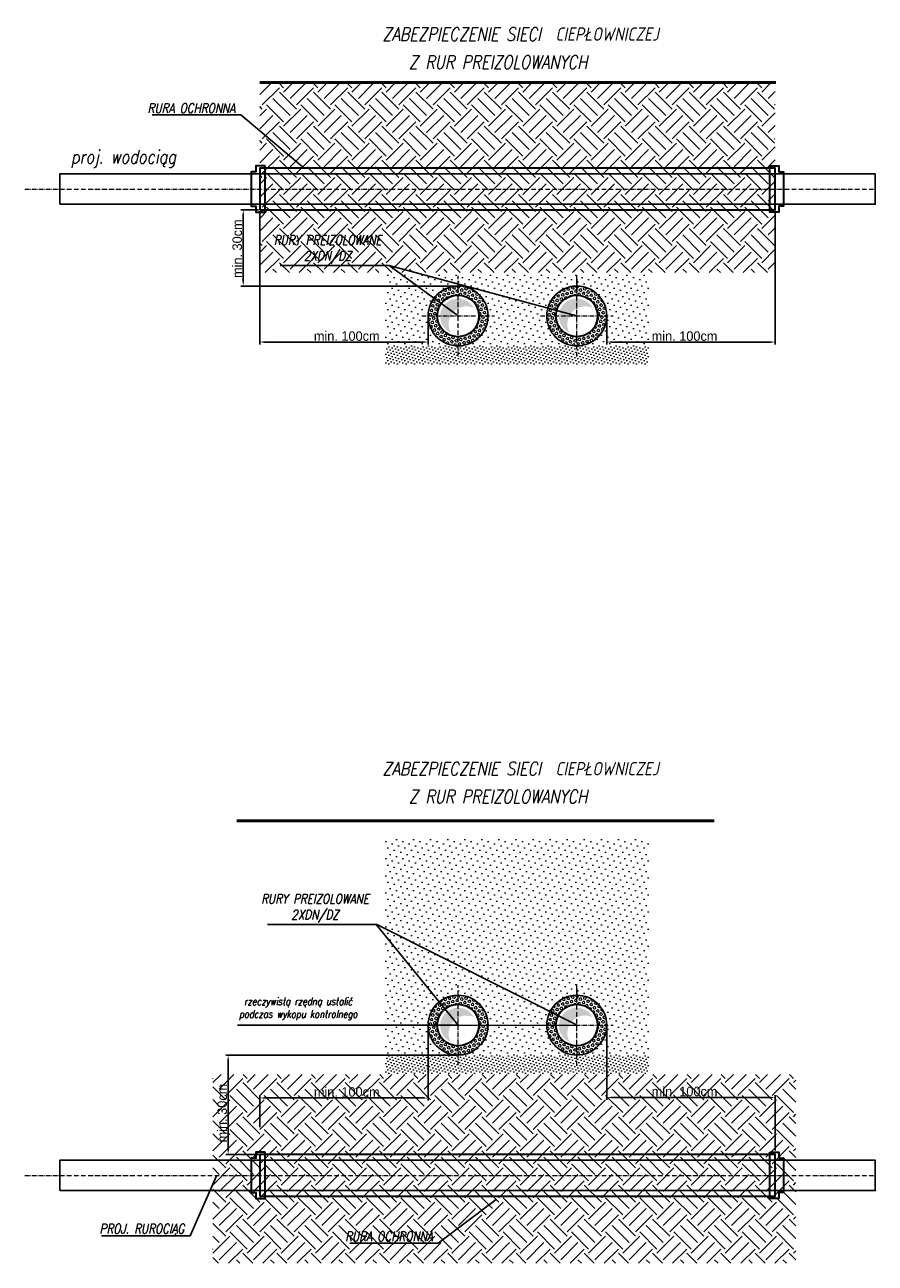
# Model space of a CAD drawing. Header units: metres. Extents: x -447 to 801, y -654 to 7.
# Tile 1 of 2: x -447 to 0, y -645 to 7. Entities that reach past the tile are written whole.
import ezdxf
from ezdxf import colors
from ezdxf.entities.mleader import LeaderData, LeaderLine
from ezdxf.lldxf.tags import DXFTag
from ezdxf.math import Vec2, Vec3

# ---------------------------------------------------------------- set-up
doc = ezdxf.new("R2010")
doc.units = ezdxf.units.M
doc.linetypes.add('ACAD_ISO02W100', pattern=[15, 12, -3])
doc.linetypes.add('ACAD_ISO10W100', pattern=[18.5, 12, -3, 0.5, -3])
for name, color, linetype, lineweight in [('_TB_opis', 7, 'Continuous', 25), ('_TB_ramka', 7, 'Continuous', 20), ('_TB_rura przewiertowa', 211, 'Continuous', 18), ('_TB_WOD_PROP', 152, 'ACAD_ISO02W100', 60), ('Opis', 254, 'Continuous', 13), ('OŚ', 40, 'ACAD_ISO10W100', 9), ('Rura proj', 212, 'Continuous', 70), ('Sciany', 3, 'Continuous', 25), ('TB_kreskowanie', 253, 'Continuous', 15)]:
    doc.layers.add(name, color=color, linetype=linetype, lineweight=lineweight)
doc.layers.add('IS_Teren_proj', color=222, linetype='SOLID')
doc.styles.add('K1_ACAD', font='romans.shx', dxfattribs={"width": 0.8, "oblique": 12, "height": 4})
tags = doc.linetypes.add('SOLID', pattern=[10, 10, 0]).pattern_tags.tags
tags[6:7] = [DXFTag(74, 4), DXFTag(75, 0), DXFTag(340, '0'), DXFTag(46, 0.0), DXFTag(50, 0.0), DXFTag(44, 0.0), DXFTag(45, 0.0)]
tags[4:5] = [DXFTag(74, 4), DXFTag(75, 0), DXFTag(340, '0'), DXFTag(46, 0.0), DXFTag(50, 0.0), DXFTag(44, 0.0), DXFTag(45, 0.0)]
doc.dimstyles.new('ISO-25', dxfattribs={"dimtxt": 2.5, "dimasz": 2.5, "dimexe": 1.25, "dimexo": 0.625, "dimtad": 1, "dimtxsty": 'Standard', "dimcen": 2.5, "dimadec": 0, "dimazin": 0, "dimtfac": 1, "dimtmove": 0, "dimatfit": 3, "dimfxl": 1, "dimarcsym": 0})

# ---------------------------------------------------------------- blocks, each defined once
blk = doc.blocks.new('*D0')
at = {"layer": '_TB_ramka', "color": 0, "lineweight": -2, "transparency": 16777216}
for p, q in [((-140.8623831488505, -520.4108278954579), (-140.8623831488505, -559.1029000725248)), ((-138.3623831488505, -557.8529000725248), (-54.77149014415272, -557.8529000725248)), ((-52.27149014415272, -585.7553536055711), (-52.27149014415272, -556.6029000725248))]:
    blk.add_line(p, q, dxfattribs=at)
at = {"layer": '_TB_ramka', "color": 0, "transparency": 16777216}
for points in [[(-138.3623831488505, -557.4362334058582), (-138.3623831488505, -558.2695667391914), (-140.8623831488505, -557.8529000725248)], [(-54.77149014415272, -557.4362334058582), (-54.77149014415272, -558.2695667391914), (-52.27149014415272, -557.8529000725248)]]:
    blk.add_solid(points, dxfattribs=at)
at = {"layer": 'Defpoints', "color": 0, "transparency": 16777216}
for p in [(-140.8623831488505, -519.7858278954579), (-52.27149014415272, -557.8529000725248), (-52.27149014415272, -586.3803536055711)]:
    blk.add_point(p, dxfattribs=at)
at = {"layer": '_TB_ramka', "color": 0, "transparency": 16777216, "insert": (-99.93534267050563, -554.7279000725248), "char_height": 5, "attachment_point": 5}
blk.add_mtext('min. 100cm', dxfattribs=at)
blk = doc.blocks.new('*D1')
at = {"layer": '_TB_ramka', "color": 0, "lineweight": -2, "transparency": 16777216}
for p, q in [((-234.7769417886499, -520.5287374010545), (-234.7769417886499, -559.3624045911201)), ((-323.3682761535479, -573.3882296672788), (-323.3682761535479, -556.8624045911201)), ((-320.8682761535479, -558.1124045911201), (-237.2769417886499, -558.1124045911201))]:
    blk.add_line(p, q, dxfattribs=at)
at = {"layer": '_TB_ramka', "color": 0, "transparency": 16777216}
for points in [[(-320.8682761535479, -557.6957379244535), (-320.8682761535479, -558.5290712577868), (-323.3682761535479, -558.1124045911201)], [(-237.2769417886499, -557.6957379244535), (-237.2769417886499, -558.5290712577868), (-234.7769417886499, -558.1124045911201)]]:
    blk.add_solid(points, dxfattribs=at)
at = {"layer": 'Defpoints', "color": 0, "transparency": 16777216}
for p in [(-234.7769417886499, -519.9037374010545), (-234.7769417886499, -558.1124045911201), (-323.3682761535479, -574.0132296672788)]:
    blk.add_point(p, dxfattribs=at)
at = {"layer": '_TB_ramka', "color": 0, "transparency": 16777216, "insert": (-277.5992344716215, -554.9874045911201), "char_height": 5, "attachment_point": 5}
blk.add_mtext('min. 100cm', dxfattribs=at)
blk = doc.blocks.new('*D2')
at = {"layer": '_TB_ramka', "color": 0, "lineweight": -2, "transparency": 16777216}
for p, q in [((-219.6523831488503, -535.5358278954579), (-341.2072105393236, -535.5358278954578)), ((-339.9572105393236, -538.0358278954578), (-339.9572105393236, -585.425353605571)), ((-219.6523831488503, -587.9253536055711), (-341.2072105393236, -587.925353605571))]:
    blk.add_line(p, q, dxfattribs=at)
at = {"layer": '_TB_ramka', "color": 0, "transparency": 16777216}
for points in [[(-340.3738772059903, -538.0358278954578), (-339.5405438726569, -538.0358278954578), (-339.9572105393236, -535.5358278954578)], [(-340.3738772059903, -585.425353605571), (-339.5405438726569, -585.425353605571), (-339.9572105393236, -587.925353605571)]]:
    blk.add_solid(points, dxfattribs=at)
at = {"layer": 'Defpoints', "color": 0, "transparency": 16777216}
for p in [(-219.0273831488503, -535.5358278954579), (-339.9572105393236, -587.925353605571), (-219.0273831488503, -587.9253536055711)]:
    blk.add_point(p, dxfattribs=at)
at = {"layer": '_TB_ramka', "color": 0, "transparency": 16777216, "insert": (-343.0822105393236, -566.0661664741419), "char_height": 5, "attachment_point": 5, "rotation": 90}
blk.add_mtext('min. 30cm', dxfattribs=at)
blk = doc.blocks.new('*D12')
at = {"layer": '_TB_ramka', "color": 0, "lineweight": -2, "transparency": 16777216}
for p, q in [((-52.27149014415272, -91.41774449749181), (-52.27149014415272, -161.5985871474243)), ((-140.8623831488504, -147.2251023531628), (-140.8623831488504, -161.5985871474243)), ((-138.3623831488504, -160.3485871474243), (-54.77149014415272, -160.3485871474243))]:
    blk.add_line(p, q, dxfattribs=at)
at = {"layer": '_TB_ramka', "color": 0, "transparency": 16777216}
for points in [[(-138.3623831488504, -159.9319204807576), (-138.3623831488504, -160.765253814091), (-140.8623831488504, -160.3485871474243)], [(-54.77149014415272, -160.765253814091), (-54.77149014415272, -159.9319204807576), (-52.27149014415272, -160.3485871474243)]]:
    blk.add_solid(points, dxfattribs=at)
at = {"layer": 'Defpoints', "color": 0, "transparency": 16777216}
for p in [(-52.27149014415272, -90.79274449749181), (-140.8623831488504, -146.6001023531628), (-52.27149014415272, -160.3485871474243)]:
    blk.add_point(p, dxfattribs=at)
at = {"layer": '_TB_ramka', "color": 0, "transparency": 16777216, "insert": (-99.93534267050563, -157.2235871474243), "char_height": 5, "attachment_point": 5}
blk.add_mtext('min. 100cm', dxfattribs=at)
blk = doc.blocks.new('*D13')
at = {"layer": '_TB_ramka', "color": 0, "lineweight": -2, "transparency": 16777216}
for p, q in [((-323.3682761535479, -91.41774449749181), (-323.3682761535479, -161.5985871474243)), ((-234.7769417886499, -147.3430118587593), (-234.7769417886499, -161.5985871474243)), ((-320.8682761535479, -160.3485871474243), (-237.2769417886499, -160.3485871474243))]:
    blk.add_line(p, q, dxfattribs=at)
at = {"layer": '_TB_ramka', "color": 0, "transparency": 16777216}
for points in [[(-320.8682761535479, -159.9319204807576), (-320.8682761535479, -160.765253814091), (-323.3682761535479, -160.3485871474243)], [(-237.2769417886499, -160.765253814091), (-237.2769417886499, -159.9319204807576), (-234.7769417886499, -160.3485871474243)]]:
    blk.add_solid(points, dxfattribs=at)
at = {"layer": 'Defpoints', "color": 0, "transparency": 16777216}
for p in [(-323.3682761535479, -90.79274449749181), (-234.7769417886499, -146.7180118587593), (-234.7769417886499, -160.3485871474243)]:
    blk.add_point(p, dxfattribs=at)
at = {"layer": '_TB_ramka', "color": 0, "transparency": 16777216, "insert": (-277.5992344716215, -157.2235871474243), "char_height": 5, "attachment_point": 5}
blk.add_mtext('min. 100cm', dxfattribs=at)
blk = doc.blocks.new('*D14')
at = {"layer": '_TB_ramka', "color": 0, "lineweight": -2, "transparency": 16777216}
for p, q in [((-323.9932761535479, -90.79274449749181), (-333.2676331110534, -90.79274449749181)), ((-332.0176331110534, -128.350102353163), (-332.0176331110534, -93.29274449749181)), ((-219.6523831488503, -130.850102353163), (-333.2676331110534, -130.850102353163))]:
    blk.add_line(p, q, dxfattribs=at)
at = {"layer": '_TB_ramka', "color": 0, "transparency": 16777216}
for points in [[(-331.6009664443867, -93.29274449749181), (-332.4342997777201, -93.29274449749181), (-332.0176331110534, -90.79274449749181)], [(-332.4342997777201, -128.350102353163), (-331.6009664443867, -128.350102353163), (-332.0176331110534, -130.850102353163)]]:
    blk.add_solid(points, dxfattribs=at)
at = {"layer": 'Defpoints', "color": 0, "transparency": 16777216}
for p in [(-332.0176331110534, -90.79274449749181), (-323.3682761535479, -90.79274449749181), (-219.0273831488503, -130.850102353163)]:
    blk.add_point(p, dxfattribs=at)
at = {"layer": '_TB_ramka', "color": 0, "transparency": 16777216, "insert": (-335.1426331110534, -111.2041784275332), "char_height": 5, "attachment_point": 5, "rotation": 90}
blk.add_mtext('min. 30cm', dxfattribs=at)

msp = doc.modelspace()

# ---------------------------------------------------------------- hatches: boundary and pattern name
at = {"layer": 'Rura proj', "lineweight": 25}
h = msp.add_hatch(color=256, dxfattribs=at)
h.dxf.hatch_style = 1
edge = h.paths.add_edge_path()
edge.add_arc((-219.0171793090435, -146.8704704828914), 9.4125376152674, 28.4530509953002, 245.8859580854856)
edge.add_arc((-214.6261938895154, -150.9409108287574), 9.395582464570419, 65.57833972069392, 208.7606693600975, ccw=False)
h = msp.add_hatch(color=256, dxfattribs=at)
h.dxf.hatch_style = 1
edge = h.paths.add_edge_path()
edge.add_arc((-156.6021793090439, -146.8704704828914), 9.4125376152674, 28.4530509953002, 245.8859580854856)
edge.add_arc((-152.2111938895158, -150.9409108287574), 9.395582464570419, 65.57833972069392, 208.7606693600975, ccw=False)
h = msp.add_hatch(color=256, dxfattribs=at)
h.dxf.hatch_style = 1
edge = h.paths.add_edge_path()
edge.add_arc((-219.0171793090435, -520.0561960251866), 9.4125376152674, 28.4530509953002, 245.8859580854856)
edge.add_arc((-214.6261938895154, -524.1266363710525), 9.395582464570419, 65.57833972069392, 208.7606693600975, ccw=False)
h = msp.add_hatch(color=256, dxfattribs=at)
h.dxf.hatch_style = 1
edge = h.paths.add_edge_path()
edge.add_arc((-156.6021793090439, -520.0561960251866), 9.4125376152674, 28.4530509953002, 245.8859580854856)
edge.add_arc((-152.2111938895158, -524.1266363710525), 9.395582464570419, 65.57833972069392, 208.7606693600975, ccw=False)
at = {"layer": 'TB_kreskowanie', "lineweight": 0}
h = msp.add_hatch(dxfattribs=at)
h.set_pattern_fill('EARTH,_O', color=256, scale=2, angle=45)
h.set_pattern_definition([(45, (-34.64089159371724, 521.24917487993), (1.77635683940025e-15, 17.96051224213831), [12.7, -12.7]), (45, (-38.00848763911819, 524.6167709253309), (1.77635683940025e-15, 17.96051224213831), [12.7, -12.7]), (45, (-41.37608368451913, 527.9843669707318), (1.77635683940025e-15, 17.96051224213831), [12.7, -12.7]), (135, (-41.37608368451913, 530.229431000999), (-17.96051224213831, 1.77635683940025e-15), [12.7, -12.7]), (135, (-38.00848763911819, 533.5970270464), (-17.96051224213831, 1.77635683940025e-15), [12.7, -12.7]), (135, (-34.64089159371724, 536.9646230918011), (-17.96051224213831, 1.77635683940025e-15), [12.7, -12.7])])
h.paths.add_polyline_path([(-323.3682761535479, -24.45693182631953), (-52.27149014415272, -24.45693182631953), (-52.27149014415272, -123.8223268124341), (-323.3682761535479, -123.8223268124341)])
at = {"layer": 'TB_kreskowanie'}
h = msp.add_hatch(dxfattribs=at)
h.set_pattern_fill('DOTS,_O', color=256, scale=2, angle=45)
h.set_pattern_definition([(45, (0, 373.1857255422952), (-1.122532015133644, 3.367596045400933), [0, -3.175])])
h.paths.add_polyline_path([(-257.9745005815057, -124.1175320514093), (-118.4712403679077, -124.1175320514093), (-118.4712403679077, -164.4624665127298), (-257.9745005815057, -164.4624665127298)])
edge = h.paths.add_edge_path(flags=16)
edge.add_arc((-156.6504865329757, -146.6001023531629), 15.7499539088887, 0, 360)
edge = h.paths.add_edge_path(flags=16)
edge.add_arc((-219.0273831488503, -146.6001023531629), 15.74999999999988, 0, 360)
h = msp.add_hatch(dxfattribs=at)
h.set_pattern_fill('HEX', color=256, scale=0.219, angle=45, style=0)
h.set_pattern_definition([(45, (0, 313.1857255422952), (-0.8515957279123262, 0.8515957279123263), [0.695325, -1.39065]), (165, (0, 313.1857255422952), (-0.3117056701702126, -1.163301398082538), [0.695325, -1.39065]), (105, (0.4916690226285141, 313.6773945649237), (-1.163301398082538, -0.3117056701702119), [0.695325, -1.39065])])
edge = h.paths.add_edge_path()
edge.add_arc((-219.0273831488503, -146.6001023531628), 15.74999999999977, 0, 360)
edge = h.paths.add_edge_path(flags=16)
edge.add_arc((-219.0273831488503, -146.6001023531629), 10.94999999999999, 0, 360)
h = msp.add_hatch(dxfattribs=at)
h.set_pattern_fill('HEX', color=256, scale=0.219, angle=45, style=0)
h.set_pattern_definition([(45, (62.41499999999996, 313.1857255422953), (-0.8515957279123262, 0.8515957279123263), [0.695325, -1.39065]), (165, (62.41499999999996, 313.1857255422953), (-0.3117056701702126, -1.163301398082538), [0.695325, -1.39065]), (105, (62.90666902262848, 313.6773945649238), (-1.163301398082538, -0.3117056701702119), [0.695325, -1.39065])])
edge = h.paths.add_edge_path()
edge.add_arc((-156.6123831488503, -146.6001023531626), 15.74999999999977, 0, 360)
edge = h.paths.add_edge_path(flags=16)
edge.add_arc((-156.6123831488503, -146.6001023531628), 10.94999999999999, 0, 360)
h = msp.add_hatch(dxfattribs=at)
h.set_pattern_fill('DOTS,_O', color=256, angle=45)
h.set_pattern_definition([(45, (0, 373.1857255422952), (-0.5612660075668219, 1.683798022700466), [0, -1.5875])])
h.paths.add_polyline_path([(-257.4576521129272, -172.2752703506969), (-118.7199824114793, -172.2752703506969), (-118.7199824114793, -162.2752703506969), (-257.4576521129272, -162.2752703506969)])
h = msp.add_hatch(dxfattribs=at)
h.set_pattern_fill('DOTS,_O', color=256, scale=2, angle=45)
h.set_pattern_definition([(45, (0, 0), (-1.122532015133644, 3.367596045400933), [0, -3.175])])
h.paths.add_polyline_path([(-257.9745005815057, -422.0559815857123), (-118.4712403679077, -422.0559815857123), (-118.4712403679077, -537.648192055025), (-257.9745005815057, -537.648192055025)])
edge = h.paths.add_edge_path(flags=16)
edge.add_arc((-156.6504865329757, -519.785827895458), 15.7499539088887, 0, 360)
edge = h.paths.add_edge_path(flags=16)
edge.add_arc((-219.0273831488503, -519.785827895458), 15.74999999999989, 0, 360)
h = msp.add_hatch(dxfattribs=at)
h.set_pattern_fill('HEX', color=256, scale=0.219, angle=45, style=0)
h.set_pattern_definition([(45, (0, -60), (-0.8515957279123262, 0.8515957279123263), [0.695325, -1.39065]), (165, (0, -60), (-0.3117056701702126, -1.163301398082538), [0.695325, -1.39065]), (105, (0.4916690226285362, -59.50833097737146), (-1.163301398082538, -0.3117056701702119), [0.695325, -1.39065])])
edge = h.paths.add_edge_path()
edge.add_arc((-219.0273831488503, -519.7858278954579), 15.74999999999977, 0, 360)
edge = h.paths.add_edge_path(flags=16)
edge.add_arc((-219.0273831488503, -519.785827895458), 10.94999999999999, 0, 360)
h = msp.add_hatch(dxfattribs=at)
h.set_pattern_fill('HEX', color=256, scale=0.219, angle=45, style=0)
h.set_pattern_definition([(45, (62.41499999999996, -59.99999999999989), (-0.8515957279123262, 0.8515957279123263), [0.695325, -1.39065]), (165, (62.41499999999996, -59.99999999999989), (-0.3117056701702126, -1.163301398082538), [0.695325, -1.39065]), (105, (62.9066690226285, -59.50833097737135), (-1.163301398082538, -0.3117056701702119), [0.695325, -1.39065])])
edge = h.paths.add_edge_path()
edge.add_arc((-156.6123831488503, -519.7858278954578), 15.74999999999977, 0, 360)
edge = h.paths.add_edge_path(flags=16)
edge.add_arc((-156.6123831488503, -519.7858278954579), 10.94999999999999, 0, 360)
h = msp.add_hatch(dxfattribs=at)
h.set_pattern_fill('DOTS,_O', color=256, angle=45)
h.set_pattern_definition([(45, (0, 0), (-0.5612660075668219, 1.683798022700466), [0, -1.5875])])
h.paths.add_polyline_path([(-257.4576521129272, -545.4609958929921), (-118.7199824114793, -545.4609958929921), (-118.7199824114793, -535.4609958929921), (-257.4576521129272, -535.4609958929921)])
at = {"layer": 'TB_kreskowanie', "lineweight": 0}
h = msp.add_hatch(dxfattribs=at)
h.set_pattern_fill('EARTH,_O', color=256, scale=2, angle=45)
h.set_pattern_definition([(45, (0, 0), (1.77635683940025e-15, 17.96051224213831), [12.7, -12.7]), (45, (-3.367596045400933, 3.367596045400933), (1.77635683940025e-15, 17.96051224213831), [12.7, -12.7]), (45, (-6.735192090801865, 6.735192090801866), (1.77635683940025e-15, 17.96051224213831), [12.7, -12.7]), (135, (-6.735192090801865, 8.980256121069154), (-17.96051224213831, 1.77635683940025e-15), [12.7, -12.7]), (135, (-3.367596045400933, 12.34785216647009), (-17.96051224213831, 1.77635683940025e-15), [12.7, -12.7]), (135, (8.881784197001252e-16, 15.71544821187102), (-17.96051224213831, 1.77635683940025e-15), [12.7, -12.7])])
h.paths.add_polyline_path([(-347.9898310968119, -545.7061067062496), (-41.36286591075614, -545.7061067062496), (-41.36286591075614, -645.0715016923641), (-347.9898310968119, -645.0715016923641)])

# ---------------------------------------------------------------- linework, layer by layer
at = {"layer": '_TB_opis'}
for p, q in [((-255.203889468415, -120.1100655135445), (-219.0273831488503, -146.600102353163)), ((-262.2011165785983, -466.7597206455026), (-219.0273831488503, -519.7858278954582)), ((-219.0273831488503, -519.7858278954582), (-334.959978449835, -519.7858278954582))]:
    msp.add_line(p, q, dxfattribs=at)
at = {"layer": '_TB_opis', "lineweight": 30}
for points in [[(-320.5345399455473, -67.62618315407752), (-325.3140497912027, -67.62618315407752), (-325.3140497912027, -70.81233527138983), (-327.7765234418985, -70.81233527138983), (-327.7765234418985, -88.86315372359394), (-325.3140497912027, -88.86315372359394), (-325.3140497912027, -92.04930584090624), (-320.5345399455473, -92.04930584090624), (-320.5345399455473, -67.62618315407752)], [(-55.1052263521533, -67.62618315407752), (-50.32571650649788, -67.62618315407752), (-50.32571650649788, -70.81233527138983), (-47.86324285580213, -70.81233527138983), (-47.86324285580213, -88.86315372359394), (-50.32571650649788, -88.86315372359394), (-50.32571650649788, -92.04930584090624), (-55.1052263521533, -92.04930584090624), (-55.1052263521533, -67.62618315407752)], [(-320.5345399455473, -586.6687922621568), (-325.3140497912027, -586.6687922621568), (-325.3140497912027, -589.8549443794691), (-327.7765234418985, -589.8549443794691), (-327.7765234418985, -607.9057628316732), (-325.3140497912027, -607.9057628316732), (-325.3140497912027, -611.0919149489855), (-320.5345399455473, -611.0919149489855), (-320.5345399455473, -586.6687922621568)], [(-55.1052263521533, -586.6687922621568), (-50.32571650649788, -586.6687922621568), (-50.32571650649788, -589.8549443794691), (-47.86324285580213, -589.8549443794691), (-47.86324285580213, -607.9057628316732), (-50.32571650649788, -607.9057628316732), (-50.32571650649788, -611.0919149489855), (-55.1052263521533, -611.0919149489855), (-55.1052263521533, -586.6687922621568)]]:
    msp.add_lwpolyline(points, dxfattribs=at)
at = {"layer": '_TB_ramka'}
msp.add_line((-219.0273831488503, -519.785827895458), (-156.6123831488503, -519.785827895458), dxfattribs=at)
at = {"layer": '_TB_rura przewiertowa', "lineweight": 30}
for points in [[(-323.3682761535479, -90.79274449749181), (-52.27149014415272, -90.79274449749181), (-52.27149014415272, -68.88274449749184), (-323.3682761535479, -68.88274449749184)], [(-323.3682761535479, -609.8353536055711), (-52.27149014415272, -609.8353536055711), (-52.27149014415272, -587.9253536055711), (-323.3682761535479, -587.9253536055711)]]:
    msp.add_lwpolyline(points, close=True, dxfattribs=at)
at = {"layer": '_TB_WOD_PROP', "linetype": 'Continuous', "lineweight": 25, "ltscale": 0.3}
for points in [[(-428.5047922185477, -87.83774449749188), (0.3305525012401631, -87.83774449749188), (0.3305525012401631, -71.83774449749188), (-428.5047922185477, -71.83774449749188)], [(-428.5047922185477, -606.8803536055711), (0.3305525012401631, -606.8803536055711), (0.3305525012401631, -590.8803536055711), (-428.5047922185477, -590.8803536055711)]]:
    msp.add_lwpolyline(points, close=True, dxfattribs=at)
at = {"layer": 'IS_Teren_proj', "color": 7, "lineweight": 50, "ltscale": 0.1}
for p, q in [((-51.91071020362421, -23.68751048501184), (-323.3626610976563, -23.68751048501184)), ((-84.38237506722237, -412.2422962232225), (-335.4147952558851, -412.2422962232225))]:
    msp.add_line(p, q, dxfattribs=at)
at = {"layer": 'OŚ', "ltscale": 0.2}
for p, q in [((-446.9017750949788, -79.83774449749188), (0.3305525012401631, -79.83774449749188)), ((-219.0273831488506, -167.6977305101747), (-219.0273831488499, -125.5024741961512)), ((-156.6504865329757, -168.0215229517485), (-156.6504865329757, -125.1786817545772)), ((-238.1432951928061, -146.600102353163), (-199.9114711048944, -146.600102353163)), ((-175.7663985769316, -146.6001023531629), (-137.5345744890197, -146.6001023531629)), ((-219.0273831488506, -540.8834560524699), (-219.0273831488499, -498.6881997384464)), ((-156.6504865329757, -541.2072484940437), (-156.6504865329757, -498.3644072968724)), ((-238.1432951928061, -519.7858278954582), (-199.9114711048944, -519.7858278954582)), ((-175.7663985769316, -519.785827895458), (-137.5345744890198, -519.785827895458)), ((-446.9017750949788, -598.8803536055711), (0.3305525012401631, -598.8803536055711))]:
    msp.add_line(p, q, dxfattribs=at)
at = {"layer": 'Rura proj', "lineweight": 25}
for centre in [(-219.0273831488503, -146.6001023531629), (-156.6123831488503, -146.6001023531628), (-219.0273831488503, -519.785827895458), (-156.6123831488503, -519.7858278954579)]:
    msp.add_circle(centre, 15.74999999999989, dxfattribs=at)
at = {"layer": 'Rura proj', "lineweight": 30}
for centre in [(-219.0273831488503, -146.6001023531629), (-156.6123831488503, -146.6001023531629), (-219.0273831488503, -519.785827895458), (-156.6123831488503, -519.785827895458)]:
    msp.add_circle(centre, 10.95, dxfattribs=at)
at = {"layer": 'Sciany'}
for p, q in [((-156.6123831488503, -132.722017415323), (-156.6123831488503, -127.247017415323)), ((-156.6123831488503, -132.995767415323), (-156.6123831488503, -127.520767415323)), ((-156.6123831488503, -505.9077429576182), (-156.6123831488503, -500.4327429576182)), ((-156.6123831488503, -506.1814929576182), (-156.6123831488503, -500.7064929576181))]:
    msp.add_line(p, q, dxfattribs=at)

# ---------------------------------------------------------------- texts
at = {"layer": '_TB_opis', "insert": (-303.1223507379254, -507.9077768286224), "char_height": 4, "attachment_point": 5, "style": 'K1_ACAD'}
msp.add_mtext('\\A1;\\Przeczywistą rzędną ustalić \\Ppodczas wykopu kontrolnego', dxfattribs=at)
at = {"layer": 'Opis', "lineweight": 40, "style": 'K1_ACAD', "oblique": 12, "width": 0.8}
for s, p in [('ZABEZPIECZENIE SIECI  CIEPŁOWNICZEJ', (-258.8026560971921, -1.786509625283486)), ('Z RUR PREIZOLOWANYCH', (-244.9787852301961, -16.50541185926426)), ('proj. wodociąg', (-422.6445129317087, -66.38345779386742)), ('ZABEZPIECZENIE SIECI  CIEPŁOWNICZEJ', (-258.8026560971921, -388.3210296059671)), ('Z RUR PREIZOLOWANYCH', (-244.9787852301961, -403.0399318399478))]:
    msp.add_text(s, height=7, dxfattribs=at).set_placement(p)

# ---------------------------------------------------------------- dimensions: what is measured, and where the dimension line sits
at = {"layer": '_TB_ramka'}
for base, p1, p2, picture, middle in [((-332.0176331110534, -90.79274449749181), (-219.0273831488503, -130.850102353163), (-323.3682761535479, -90.79274449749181), '*D14', (-332.0176331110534, -111.2041784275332)), ((-339.9572105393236, -587.925353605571), (-219.0273831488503, -535.5358278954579), (-219.0273831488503, -587.9253536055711), '*D2', (-339.9572105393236, -566.0661664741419))]:
    dim = msp.add_linear_dim(base=base, p1=p1, p2=p2, angle=90, text='min. 30cm', dimstyle='ISO-25', override={"dimtxt": 5}, dxfattribs=at)
    dim.commit()
    dim.dimension.update_dxf_attribs({"geometry": picture, "text_midpoint": middle, "dimtype": 160})
for base, p1, p2, picture, middle in [((-234.7769417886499, -160.3485871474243), (-323.3682761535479, -90.79274449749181), (-234.7769417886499, -146.7180118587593), '*D13', (-277.5992344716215, -160.3485871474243)), ((-52.27149014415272, -160.3485871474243), (-140.8623831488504, -146.6001023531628), (-52.27149014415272, -90.79274449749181), '*D12', (-99.93534267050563, -160.3485871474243)), ((-234.7769417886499, -558.1124045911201), (-323.3682761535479, -574.0132296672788), (-234.7769417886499, -519.9037374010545), '*D1', (-277.5992344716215, -558.1124045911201)), ((-52.27149014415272, -557.8529000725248), (-140.8623831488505, -519.7858278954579), (-52.27149014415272, -586.3803536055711), '*D0', (-99.93534267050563, -557.8529000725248))]:
    dim = msp.add_linear_dim(base=base, p1=p1, p2=p2, text='min. 100cm', dimstyle='ISO-25', override={"dimtxt": 5}, dxfattribs=at)
    dim.commit()
    dim.dimension.update_dxf_attribs({"geometry": picture, "text_midpoint": middle, "dimtype": 160})

# ---------------------------------------------------------------- leaders
at = {"layer": '_TB_opis'}
ml = msp.add_multileader_mtext('Standard', dxfattribs=at)
ml.set_content('RURA OCHRONNA', color=256, style='K1_ACAD')
ml.set_leader_properties()
ml.build(insert=Vec2(0, 0))
ml.multileader.update_dxf_attribs({"text_left_attachment_type": 5, "text_right_attachment_type": 5, "dogleg_length": 0.36, "arrow_head_size": 0.18})
ctx = ml.context
ctx.base_point, ctx.char_height, ctx.arrow_head_size, ctx.landing_gap_size, ctx.plane_origin = Vec3(-384.9212943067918, -40.74155416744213), 5, 0.18, 0.09, Vec3(-458.1377377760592, -186.5467293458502)
ctx.left_attachment, ctx.right_attachment, ctx.text_align_type = 5, 5, 1
notes = []
notes.append((ctx, [(0, (1, 1, 0), (-333.3336752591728, -40.74155416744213), (-1, 0), 0.3599999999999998, [(0, [(-299.7908419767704, -68.88274449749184)], 0, [])])]))
ctx.mtext.insert, ctx.mtext.alignment, ctx.mtext.flow_direction = Vec3(-359.3074847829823, -34.74155416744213), 2, 5
ml = msp.add_multileader_mtext('Standard', dxfattribs=at)
ml.set_content('RURY PREIZOLOWANE\\P2XDN/DZ', color=256, style='K1_ACAD')
ml.set_leader_properties()
ml.build(insert=Vec2(0, 0))
ml.multileader.update_dxf_attribs({"text_left_attachment_type": 5, "text_right_attachment_type": 5, "dogleg_length": 0.36, "arrow_head_size": 0.18})
ctx = ml.context
ctx.base_point, ctx.char_height, ctx.arrow_head_size, ctx.landing_gap_size, ctx.plane_origin = Vec3(-319.663815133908, -120.1100655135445), 5, 0.18, 0.09, Vec3(-354.2352162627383, -247.355360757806)
ctx.left_attachment, ctx.right_attachment, ctx.text_align_type = 5, 5, 1
notes.append((ctx, [(0, (1, 1, 0), (-255.203889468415, -120.1100655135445), (-0.9999999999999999, 0), 0.3599999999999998, [(0, [(-156.6504865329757, -146.6001023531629)], 0, [])])]))
ctx.mtext.insert, ctx.mtext.alignment, ctx.mtext.flow_direction = Vec3(-287.6138523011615, -104.1576845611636), 2, 5
ml = msp.add_multileader_mtext('Standard', dxfattribs=at)
ml.set_content('RURY PREIZOLOWANE\\P2XDN/DZ', color=256, style='K1_ACAD')
ml.set_leader_properties()
ml.build(insert=Vec2(0, 0))
ml.multileader.update_dxf_attribs({"text_left_attachment_type": 5, "text_right_attachment_type": 5, "dogleg_length": 0.36, "arrow_head_size": 0.18})
ctx = ml.context
ctx.base_point, ctx.char_height, ctx.arrow_head_size, ctx.landing_gap_size, ctx.plane_origin = Vec3(-326.3010422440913, -466.7597206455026), 5, 0.18, 0.09, Vec3(-354.2352162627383, -620.5410863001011)
ctx.left_attachment, ctx.right_attachment, ctx.text_align_type = 5, 5, 1
notes.append((ctx, [(0, (1, 1, 0), (-261.8411165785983, -466.7597206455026), (-1, 0), 0.36, [(0, [(-156.6504865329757, -519.785827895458)], 0, [])])]))
ctx.mtext.insert, ctx.mtext.alignment, ctx.mtext.flow_direction = Vec3(-294.2510794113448, -450.8073396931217), 2, 5
ml = msp.add_multileader_mtext('Standard', dxfattribs=at)
ml.set_content('PROJ. RUROCIĄG', color=256, style='K1_ACAD')
ml.set_leader_properties()
ml.build(insert=Vec2(0, 0))
ml.multileader.update_dxf_attribs({"text_left_attachment_type": 5, "text_right_attachment_type": 5, "dogleg_length": 0.36, "arrow_head_size": 0.18})
ctx = ml.context
ctx.base_point, ctx.char_height, ctx.arrow_head_size, ctx.landing_gap_size, ctx.plane_origin = Vec3(-410.3480811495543, -630.6018943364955), 5, 0.18, 0.09, Vec3(-333.1091921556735, -787.9106784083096)
ctx.left_attachment, ctx.right_attachment, ctx.text_align_type = 5, 5, 1
notes.append((ctx, [(0, (1, 1, 0), (-359.8554847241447, -630.6018943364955), (-0.9999999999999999, 0), 0.36, [(0, [(-346.0280589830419, -598.8803536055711)], 0, [])])]))
ctx.mtext.insert, ctx.mtext.alignment, ctx.mtext.flow_direction = Vec3(-385.2817829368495, -624.4114181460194), 2, 5
ml = msp.add_multileader_mtext('Standard', dxfattribs=at)
ml.set_content('RURA OCHRONNA', color=256, style='K1_ACAD')
ml.set_leader_properties()
ml.build(insert=Vec2(0, 0))
ml.multileader.update_dxf_attribs({"text_left_attachment_type": 5, "text_right_attachment_type": 5, "dogleg_length": 0.36, "arrow_head_size": 0.18})
ctx = ml.context
ctx.base_point, ctx.char_height, ctx.arrow_head_size, ctx.landing_gap_size, ctx.plane_origin = Vec3(-281.0187727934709, -634.4449524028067), 5, 0.18, 0.09, Vec3(-354.2352162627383, -815.4281986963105)
ctx.left_attachment, ctx.right_attachment, ctx.text_align_type = 5, 5, 1
notes.append((ctx, [(0, (1, 1, 0), (-229.4311537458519, -634.4449524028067), (-1, 0), 0.36, [(0, [(-198.804417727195, -611.3803536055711)], 0, [])])]))
ctx.mtext.insert, ctx.mtext.alignment, ctx.mtext.flow_direction = Vec3(-255.4049632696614, -628.4449524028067), 2, 5
for ctx, leaders in notes:
    for number, flags, end, landing, length, lines in leaders:
        leader = LeaderData()
        leader.index, (leader.has_last_leader_line, leader.has_dogleg_vector, leader.attachment_direction) = number, flags
        leader.last_leader_point, leader.dogleg_vector, leader.dogleg_length = Vec3(end), Vec3(landing), length
        for number, points, colour, breaks in lines:
            line = LeaderLine()
            line.index, line.vertices, line.color, line.breaks = number, Vec3.list(points), colors.encode_raw_color(colour), breaks
            leader.lines.append(line)
        ctx.leaders.append(leader)

doc.saveas('drawing.dxf')
